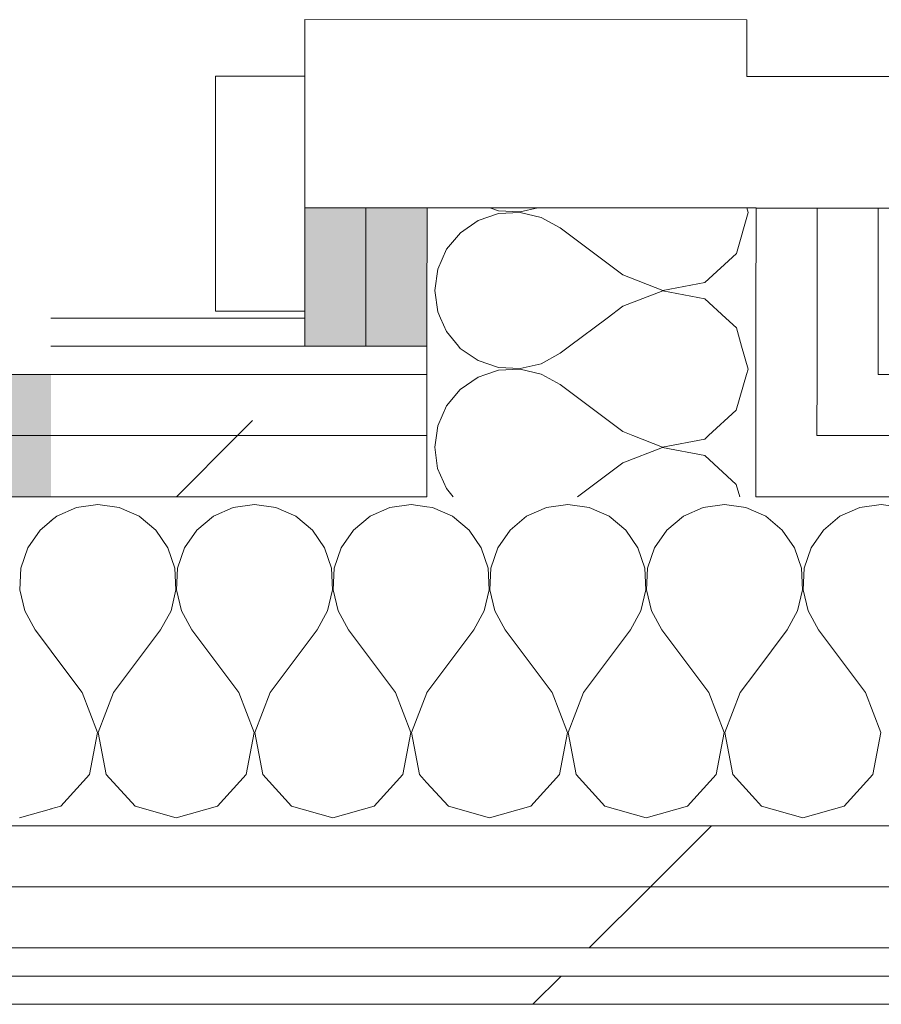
# Model space of a CAD drawing. Header units: millimetres. Extents: x -30280 to 19093, y -17460 to 4378.
# Tile 169 of 256: x -1750 to -1567, y -17084 to -16874. Entities that reach past the tile are written whole.
import ezdxf

# ---------------------------------------------------------------- set-up
doc = ezdxf.new("R2010")
doc.units = ezdxf.units.MM
doc.header["$MEASUREMENT"] = 0
doc.linetypes.add('Wipeout_Contour', pattern=[1000, 0, -1000])
doc.layers.add('Nuevo_08_E_Envans secs', color=7, linetype='Continuous')
doc.layers.add('Nuevo_Puertas Archicad', color=7, linetype='Continuous')
doc.layers.add('Nuevo_08_E_Envans secs_Pluma_Nº__1', color=7, linetype='Continuous', lineweight=5)
doc.layers.add('Nuevo_Puertas Archicad_Pluma_Nº__1', color=7, linetype='Continuous', lineweight=5)
for name, color, linetype, lineweight, true_color in [('Nuevo_08_E_Envans secs_Pluma_Nº__102', 7, 'Continuous', 5, 0xcccccc), ('Nuevo_08_E_Envans secs_Pluma_Nº__171', 171, 'Continuous', 13, 0xaaaaff), ('Nuevo_08_E_Envans secs_Pluma_Nº__177', 7, 'Continuous', 15, 0xf7e046), ('Nuevo_08_E_Envans secs_Pluma_Nº__79', 7, 'Continuous', 5, 0xaaffd5)]:
    doc.layers.add(name, color=color, linetype=linetype, lineweight=lineweight, true_color=true_color)
pattern_1 = [(45, (0, 0), (-183.8478, 183.8478), [195, -65]), (45, (7e-14, 183.85), (-183.8478, 183.8478), [195, -65])]

# ---------------------------------------------------------------- blocks, each defined once
blk = doc.blocks.new('*X88')
at = {"layer": 'Nuevo_08_E_Envans secs_Pluma_Nº__102', "color": 254, "linetype": 'Continuous', "lineweight": 5, "true_color": 0xcccccc}
for p, q in [((-1661.31, -16962.98), (-1661.66, -16965.44)), ((-1619.48, -16962.98), (-1613.16, -16965.41)), ((-1613.16, -16965.41), (-1604.2, -16963.73)), ((-1604.2, -16963.73), (-1603.38, -16962.98)), ((-1661.66, -16965.44), (-1661.03, -16970)), ((-1613.16, -16965.55), (-1621.66, -16968.81)), ((-1604.21, -16967.25), (-1613.16, -16965.55)), ((-1597.49, -16973.4), (-1604.21, -16967.25)), ((-1661.03, -16970), (-1659.18, -16974.21)), ((-1621.66, -16968.81), (-1631.24, -16975.98)), ((-1659.18, -16974.21), (-1657.71, -16975.98)), ((-1596.76, -16975.98), (-1597.49, -16973.4))]:
    blk.add_line(p, q, dxfattribs=at)
blk = doc.blocks.new('*X89')
at = {"layer": 'Nuevo_08_E_Envans secs_Pluma_Nº__102', "color": 254, "linetype": 'Continuous', "lineweight": 5, "true_color": 0xcccccc}
for p, q in [((-1652.44, -16950.54), (-1656.23, -16953.14)), ((-1650.75, -16949.98), (-1652.44, -16950.54)), ((-1634.98, -16952.13), (-1638.87, -16949.98)), ((-1597.48, -16957.59), (-1595.31, -16949.98)), ((-1656.23, -16953.14), (-1659.16, -16956.68)), ((-1621.66, -16962.14), (-1634.98, -16952.13)), ((-1659.16, -16956.68), (-1661.02, -16960.89)), ((-1603.38, -16962.98), (-1597.48, -16957.59)), ((-1661.02, -16960.89), (-1661.31, -16962.98)), ((-1621.66, -16962.14), (-1619.48, -16962.98))]:
    blk.add_line(p, q, dxfattribs=at)
blk = doc.blocks.new('*X90')
at = {"layer": 'Nuevo_08_E_Envans secs_Pluma_Nº__102', "color": 254, "linetype": 'Continuous', "lineweight": 5, "true_color": 0xcccccc}
for p, q in [((-1656.59, -16943.98), (-1656.22, -16944.42)), ((-1656.22, -16944.42), (-1652.43, -16947.02)), ((-1632.99, -16943.98), (-1634.98, -16945.46)), ((-1594.98, -16948.83), (-1596.35, -16943.98)), ((-1652.43, -16947.02), (-1648.08, -16948.5)), ((-1639, -16947.69), (-1634.98, -16945.46)), ((-1648.08, -16949.08), (-1650.75, -16949.98)), ((-1648.08, -16948.5), (-1643.48, -16948.72)), ((-1643.48, -16948.86), (-1648.08, -16949.08)), ((-1643.48, -16948.72), (-1639, -16947.69)), ((-1639.01, -16949.9), (-1643.48, -16948.86)), ((-1595.31, -16949.98), (-1594.98, -16948.83)), ((-1638.87, -16949.98), (-1639.01, -16949.9))]:
    blk.add_line(p, q, dxfattribs=at)
blk = doc.blocks.new('*X91')
at = {"layer": 'Nuevo_08_E_Envans secs_Pluma_Nº__102', "color": 254, "linetype": 'Continuous', "lineweight": 5, "true_color": 0xcccccc}
for p, q in [((-1660.43, -16937.98), (-1659.15, -16940.87)), ((-1624.98, -16937.98), (-1632.99, -16943.98)), ((-1597.46, -16940.06), (-1599.74, -16937.98)), ((-1659.15, -16940.87), (-1656.59, -16943.98)), ((-1596.35, -16943.98), (-1597.46, -16940.06))]:
    blk.add_line(p, q, dxfattribs=at)
blk = doc.blocks.new('*X92')
at = {"layer": 'Nuevo_08_E_Envans secs_Pluma_Nº__102', "color": 254, "linetype": 'Continuous', "lineweight": 5, "true_color": 0xcccccc}
for p, q in [((-1648.05, -16915.74), (-1652.41, -16917.21)), ((-1649.95, -16914.52), (-1648.05, -16915.16)), ((-1648.05, -16915.16), (-1643.46, -16915.39)), ((-1643.46, -16915.52), (-1648.05, -16915.74)), ((-1643.46, -16915.39), (-1639.74, -16914.53)), ((-1638.98, -16916.57), (-1643.46, -16915.52)), ((-1597.45, -16924.25), (-1594.96, -16915.49)), ((-1594.96, -16915.49), (-1595.22, -16914.56)), ((-1652.41, -16917.21), (-1656.2, -16919.81)), ((-1634.96, -16918.8), (-1638.98, -16916.57)), ((-1656.2, -16919.81), (-1659.14, -16923.35)), ((-1621.63, -16928.81), (-1634.96, -16918.8)), ((-1659.14, -16923.35), (-1661, -16927.56)), ((-1604.18, -16930.39), (-1597.45, -16924.25)), ((-1661, -16927.56), (-1661.63, -16932.11)), ((-1621.63, -16928.81), (-1613.13, -16932.08)), ((-1613.13, -16932.08), (-1604.18, -16930.39)), ((-1661.63, -16932.11), (-1661, -16936.66)), ((-1613.13, -16932.21), (-1621.64, -16935.47)), ((-1604.18, -16933.91), (-1613.13, -16932.21)), ((-1599.74, -16937.98), (-1604.18, -16933.91)), ((-1661, -16936.66), (-1660.43, -16937.98)), ((-1621.64, -16935.47), (-1624.98, -16937.98))]:
    blk.add_line(p, q, dxfattribs=at)
blk = doc.blocks.new('Puerta 27_6')
at = {"layer": 'Nuevo_Puertas Archicad_Pluma_Nº__1', "color": 7, "linetype": 'Continuous', "lineweight": 5}
for p, q in [((422, 0), (422, -40)), ((450, -134), (450, 0)), ((450, -6), (450, -12)), ((450, -6), (450, -12)), ((450, -12), (450, -25)), ((450, -12), (450, -25)), ((450, -25), (450, -38)), ((450, -25), (450, -38)), ((450, -38), (450, -108)), ((450, -38), (450, -108)), ((422, -40), (410, -40)), ((410, -40), (410, -134)), ((450, -108), (450, -121)), ((450, -108), (450, -121)), ((450, -121), (450, -134)), ((450, -121), (450, -134)), ((410, -134), (450, -134)), ((422, -134), (472, -134)), ((422, -153), (422, -134)), ((450, -134), (472, -134)), ((450, -134), (472, -134)), ((472, -134), (472, -153)), ((472, -153), (422, -153))]:
    blk.add_line(p, q, dxfattribs=at)
blk = doc.blocks.new('Muro_61_1', base_point=(-1689.41, -17083.98))
at = {"layer": 'Nuevo_08_E_Envans secs_Pluma_Nº__79', "linetype": 'Continuous', "lineweight": 5, "true_color": 0xaaffd5}
for points in [[(-1689.31, -16937.98), (-1676.31, -16937.98), (-1676.29, -16914.5), (-1689.29, -16914.49)], [(-1676.31, -16937.98), (-1663.31, -16937.98), (-1663.29, -16914.51), (-1676.29, -16914.5)], [(-1676.31, -16937.98), (-1689.31, -16937.98), (-1689.31, -16943.98), (-1676.31, -16943.98)], [(-1663.31, -16937.98), (-1676.31, -16937.98), (-1676.31, -16943.98), (-1663.31, -16943.98)]]:
    blk.add_hatch(color=121, dxfattribs=at).paths.add_polyline_path(points)
at = {"layer": 'Nuevo_08_E_Envans secs_Pluma_Nº__1', "color": 7, "linetype": 'Continuous', "lineweight": 5}
for p, q in [((-1689.29, -16914.49), (-1689.3, -16936.49)), ((-1676.29, -16914.5), (-1689.29, -16914.49)), ((-1676.31, -16937.98), (-1676.29, -16914.5)), ((-1663.29, -16914.51), (-1676.29, -16914.5)), ((-1663.31, -16937.98), (-1663.29, -16914.51)), ((-1689.31, -16937.98), (-1689.31, -16943.98)), ((-1676.31, -16937.98), (-1676.31, -16943.98)), ((-1663.31, -16937.98), (-1663.31, -16943.98)), ((-1689.31, -16943.98), (-1676.31, -16943.98)), ((-1676.31, -16943.98), (-1663.31, -16943.98)), ((-1663.31, -16943.98), (-1663.31, -16949.98)), ((-1663.31, -16949.98), (-1663.32, -16962.98)), ((-1663.32, -16962.98), (-1663.33, -16975.98))]:
    blk.add_line(p, q, dxfattribs=at)
at = {"layer": 'Nuevo_08_E_Envans secs_Pluma_Nº__1', "color": 7, "linetype": 'Continuous', "lineweight": 5, "flags": 128}
blk.add_lwpolyline([(-1689.29, -16914.49), (-1689.31, -16937.98)], dxfattribs=at)
at = {"layer": 'Nuevo_08_E_Envans secs', "color": 7, "lineweight": 20}
for name in ['*X92', '*X91', '*X90', '*X89', '*X88']:
    blk.add_blockref(name, (0, 0), dxfattribs=at)
at = {"color": 254, "linetype": 'Wipeout_Contour', "lineweight": 0, "ltscale": 68122.256009}
blk.add_wipeout([(-1580.31, -16949.98), (-1593.31, -16949.98), (-1593.32, -16962.98), (-1580.32, -16962.98)], dxfattribs=at).dxf.layer = 'Nuevo_08_E_Envans secs'
at = {"layer": 'Nuevo_08_E_Envans secs_Pluma_Nº__177', "linetype": 'Continuous', "lineweight": 15, "true_color": 0xf7e046}
h = blk.add_hatch(dxfattribs=at)
h.set_pattern_fill('Panellat_HPL_0001', color=53, style=0, pattern_type=2)
h.set_pattern_definition(pattern_1)
h.paths.add_polyline_path([(-1580.31, -16949.98), (-1593.31, -16949.98), (-1593.32, -16962.98), (-1580.32, -16962.98)])
at = {"layer": 'Nuevo_08_E_Envans secs_Pluma_Nº__1', "color": 7, "linetype": 'Continuous', "lineweight": 5}
blk.add_line((-1593.33, -16975.98), (-1593.32, -16962.98), dxfattribs=at)
at = {"color": 254, "linetype": 'Wipeout_Contour', "lineweight": 0, "ltscale": 68084.418799}
blk.add_wipeout([(-1580.31, -16943.98), (-1593.31, -16943.98), (-1593.31, -16949.98), (-1580.31, -16949.98)], dxfattribs=at).dxf.layer = 'Nuevo_08_E_Envans secs'
at = {"layer": 'Nuevo_08_E_Envans secs_Pluma_Nº__177', "linetype": 'Continuous', "lineweight": 15, "true_color": 0xf7e046}
h = blk.add_hatch(dxfattribs=at)
h.set_pattern_fill('Panellat_HPL_0001', color=53, style=0, pattern_type=2)
h.set_pattern_definition(pattern_1)
h.paths.add_polyline_path([(-1580.31, -16943.98), (-1593.31, -16943.98), (-1593.31, -16949.98), (-1580.31, -16949.98)])
at = {"layer": 'Nuevo_08_E_Envans secs_Pluma_Nº__1', "color": 7, "linetype": 'Continuous', "lineweight": 5}
blk.add_line((-1593.32, -16962.98), (-1593.31, -16949.98), dxfattribs=at)
at = {"color": 254, "linetype": 'Wipeout_Contour', "lineweight": 0, "ltscale": 68079.590724}
blk.add_wipeout([(-1567.31, -16943.98), (-1580.31, -16943.98), (-1580.31, -16949.98), (-1567.31, -16949.98)], dxfattribs=at).dxf.layer = 'Nuevo_08_E_Envans secs'
at = {"layer": 'Nuevo_08_E_Envans secs_Pluma_Nº__177', "linetype": 'Continuous', "lineweight": 15, "true_color": 0xf7e046}
h = blk.add_hatch(dxfattribs=at)
h.set_pattern_fill('Panellat_HPL_0001', color=53, style=0, pattern_type=2)
h.set_pattern_definition(pattern_1)
h.paths.add_polyline_path([(-1567.31, -16943.98), (-1580.31, -16943.98), (-1580.31, -16949.98), (-1567.31, -16949.98)])
at = {"layer": 'Nuevo_08_E_Envans secs_Pluma_Nº__1', "color": 7, "linetype": 'Continuous', "lineweight": 5}
blk.add_line((-1580.32, -16962.98), (-1580.31, -16949.98), dxfattribs=at)
at = {"color": 254, "linetype": 'Wipeout_Contour', "lineweight": 0, "ltscale": 68060.521704}
blk.add_wipeout([(-1580.31, -16937.98), (-1593.31, -16937.98), (-1593.31, -16943.98), (-1580.31, -16943.98)], dxfattribs=at).dxf.layer = 'Nuevo_08_E_Envans secs'
at = {"layer": 'Nuevo_08_E_Envans secs_Pluma_Nº__177', "linetype": 'Continuous', "lineweight": 15, "true_color": 0xf7e046}
h = blk.add_hatch(dxfattribs=at)
h.set_pattern_fill('Panellat_HPL_0001', color=53, style=0, pattern_type=2)
h.set_pattern_definition(pattern_1)
h.paths.add_polyline_path([(-1580.31, -16937.98), (-1593.31, -16937.98), (-1593.31, -16943.98), (-1580.31, -16943.98)])
at = {"layer": 'Nuevo_08_E_Envans secs_Pluma_Nº__1', "color": 7, "linetype": 'Continuous', "lineweight": 5}
blk.add_line((-1593.31, -16949.98), (-1593.31, -16943.98), dxfattribs=at)
at = {"color": 254, "linetype": 'Wipeout_Contour', "lineweight": 0, "ltscale": 68055.691948}
blk.add_wipeout([(-1567.31, -16937.98), (-1580.31, -16937.98), (-1580.31, -16943.98), (-1567.31, -16943.98)], dxfattribs=at).dxf.layer = 'Nuevo_08_E_Envans secs'
at = {"layer": 'Nuevo_08_E_Envans secs_Pluma_Nº__177', "linetype": 'Continuous', "lineweight": 15, "true_color": 0xf7e046}
h = blk.add_hatch(dxfattribs=at)
h.set_pattern_fill('Panellat_HPL_0001', color=53, style=0, pattern_type=2)
h.set_pattern_definition(pattern_1)
h.paths.add_polyline_path([(-1567.31, -16937.98), (-1580.31, -16937.98), (-1580.31, -16943.98), (-1567.31, -16943.98)])
at = {"layer": 'Nuevo_08_E_Envans secs_Pluma_Nº__1', "color": 7, "linetype": 'Continuous', "lineweight": 5}
for p, q in [((-1580.31, -16949.98), (-1580.31, -16943.98)), ((-1567.31, -16949.98), (-1567.31, -16943.98))]:
    blk.add_line(p, q, dxfattribs=at)
at = {"color": 254, "linetype": 'Wipeout_Contour', "lineweight": 0, "ltscale": 67997.144378}
blk.add_wipeout([(-1580.31, -16937.98), (-1567.31, -16937.98), (-1567.29, -16914.58), (-1580.29, -16914.57)], dxfattribs=at).dxf.layer = 'Nuevo_08_E_Envans secs'
at = {"layer": 'Nuevo_08_E_Envans secs_Pluma_Nº__177', "linetype": 'Continuous', "lineweight": 15, "true_color": 0xf7e046}
h = blk.add_hatch(dxfattribs=at)
h.set_pattern_fill('Panellat_HPL_0001', color=53, style=0, pattern_type=2)
h.set_pattern_definition(pattern_1)
h.paths.add_polyline_path([(-1580.31, -16937.98), (-1567.31, -16937.98), (-1567.29, -16914.58), (-1580.29, -16914.57)])
at = {"layer": 'Nuevo_08_E_Envans secs_Pluma_Nº__1', "color": 7, "linetype": 'Continuous', "lineweight": 5}
for p, q in [((-1567.31, -16937.98), (-1567.29, -16914.58)), ((-1561.29, -16914.59), (-1567.29, -16914.58)), ((-1567.31, -16943.98), (-1567.31, -16937.98))]:
    blk.add_line(p, q, dxfattribs=at)
at = {"color": 254, "linetype": 'Wipeout_Contour', "lineweight": 0, "ltscale": 68001.959186}
blk.add_wipeout([(-1593.29, -16914.56), (-1593.31, -16937.98), (-1580.31, -16937.98), (-1580.29, -16914.57)], dxfattribs=at).dxf.layer = 'Nuevo_08_E_Envans secs'
at = {"layer": 'Nuevo_08_E_Envans secs_Pluma_Nº__177', "linetype": 'Continuous', "lineweight": 15, "true_color": 0xf7e046}
h = blk.add_hatch(dxfattribs=at)
h.set_pattern_fill('Panellat_HPL_0001', color=53, style=0, pattern_type=2)
h.set_pattern_definition(pattern_1)
h.paths.add_polyline_path([(-1593.29, -16914.56), (-1593.31, -16937.98), (-1580.31, -16937.98), (-1580.29, -16914.57)])
at = {"layer": 'Nuevo_08_E_Envans secs_Pluma_Nº__1', "color": 7, "linetype": 'Continuous', "lineweight": 5}
for p, q in [((-1593.29, -16914.56), (-1663.29, -16914.51)), ((-1593.31, -16937.98), (-1593.29, -16914.56)), ((-1580.29, -16914.57), (-1593.29, -16914.56)), ((-1580.31, -16937.98), (-1580.29, -16914.57)), ((-1567.29, -16914.58), (-1580.29, -16914.57)), ((-1593.31, -16943.98), (-1593.31, -16937.98)), ((-1580.31, -16943.98), (-1580.31, -16937.98))]:
    blk.add_line(p, q, dxfattribs=at)
at = {"layer": 'Nuevo_Puertas Archicad', "color": 253, "linetype": 'Continuous', "lineweight": 5, "true_color": 0xa4a4a6, "zscale": 1000, "rotation": 269.9576557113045}
blk.add_blockref('Puerta 27_6', (-1554.96, -16464.59), dxfattribs=at)
blk = doc.blocks.new('*X452')
at = {"layer": 'Nuevo_08_E_Envans secs_Pluma_Nº__102', "color": 254, "linetype": 'Continuous', "lineweight": 5, "true_color": 0xcccccc}
for p, q in [((-1743.22, -16981.06), (-1745.64, -16983.07)), ((-1745.64, -16983.07), (-1748.24, -16986.86)), ((-1748.24, -16986.86), (-1749.71, -16991.21)), ((-1749.71, -16991.21), (-1749.93, -16995.81)), ((-1749.93, -16995.81), (-1748.89, -17000.28)), ((-1748.89, -17000.28), (-1746.67, -17004.31)), ((-1743.22, -17008.91), (-1746.67, -17004.31)), ((-1750, -17044.31), (-1743.22, -17042.38))]:
    blk.add_line(p, q, dxfattribs=at)
blk = doc.blocks.new('Muro_123_1', base_point=(-3842.41, -17083.98))
at = {"layer": 'Nuevo_08_E_Envans secs_Pluma_Nº__79', "linetype": 'Continuous', "lineweight": 5, "true_color": 0xaaffd5}
for points in [[(-3816.42, -16962.98), (-1743.22, -16962.98), (-1743.22, -16949.98), (-3816.41, -16949.98)], [(-3829.43, -16975.98), (-1743.22, -16975.98), (-1743.22, -16962.98), (-3829.42, -16962.98)]]:
    blk.add_hatch(color=121, dxfattribs=at).paths.add_polyline_path(points)
at = {"layer": 'Nuevo_08_E_Envans secs_Pluma_Nº__1', "color": 7, "linetype": 'Continuous', "lineweight": 5}
for p, q in [((-3816.42, -16962.98), (-1743.22, -16962.98)), ((-3829.43, -16975.98), (-1743.22, -16975.98))]:
    blk.add_line(p, q, dxfattribs=at)
at = {"layer": 'Nuevo_08_E_Envans secs_Pluma_Nº__1', "color": 7, "linetype": 'Continuous', "lineweight": 5, "flags": 128}
blk.add_lwpolyline([(-1743.22, -16949.98), (-3816.41, -16949.98)], dxfattribs=at)
at = {"layer": 'Nuevo_08_E_Envans secs', "color": 7, "lineweight": 20}
blk.add_blockref('*X452', (0, 0), dxfattribs=at)
at = {"color": 254, "linetype": 'Wipeout_Contour', "lineweight": 0, "ltscale": 69293.939169}
blk.add_wipeout([(-3842.41, -17071.98), (-1743.22, -17071.98), (-1743.22, -17058.98), (-3842.41, -17058.98)], dxfattribs=at).dxf.layer = 'Nuevo_08_E_Envans secs'
at = {"color": 254, "linetype": 'Wipeout_Contour', "lineweight": 0, "ltscale": 69355.022368}
blk.add_wipeout([(-3842.41, -17083.98), (-1743.22, -17083.98), (-1743.22, -17077.98), (-3842.41, -17077.98)], dxfattribs=at).dxf.layer = 'Nuevo_08_E_Envans secs'
at = {"layer": 'Nuevo_08_E_Envans secs_Pluma_Nº__171', "linetype": 'Continuous', "lineweight": 13, "true_color": 0xaaaaff}
h = blk.add_hatch(dxfattribs=at)
h.set_pattern_fill('Panellat_HPL_0001', color=161, style=0, pattern_type=2)
h.set_pattern_definition(pattern_1)
h.paths.add_polyline_path([(-3842.41, -17083.98), (-1743.22, -17083.98), (-1743.22, -17077.98), (-3842.41, -17077.98)])
at = {"layer": 'Nuevo_08_E_Envans secs_Pluma_Nº__177', "linetype": 'Continuous', "lineweight": 15, "true_color": 0xf7e046}
h = blk.add_hatch(dxfattribs=at)
h.set_pattern_fill('Panellat_HPL_0001', color=53, style=0, pattern_type=2)
h.set_pattern_definition(pattern_1)
h.paths.add_polyline_path([(-3842.41, -17071.98), (-1743.22, -17071.98), (-1743.22, -17058.98), (-3842.41, -17058.98)])
at = {"layer": 'Nuevo_08_E_Envans secs_Pluma_Nº__1', "color": 7, "linetype": 'Continuous', "lineweight": 5}
for p, q in [((-3842.41, -17071.98), (-1743.22, -17071.98)), ((-3842.41, -17077.98), (-1743.22, -17077.98))]:
    blk.add_line(p, q, dxfattribs=at)
at = {"layer": 'Nuevo_08_E_Envans secs_Pluma_Nº__1', "color": 7, "linetype": 'Continuous', "lineweight": 5, "flags": 128}
blk.add_lwpolyline([(-3842.41, -17083.98), (-1743.22, -17083.98)], dxfattribs=at)
at = {"color": 254, "linetype": 'Wipeout_Contour', "lineweight": 0, "ltscale": 69242.709302}
blk.add_wipeout([(-3842.41, -17058.98), (-1743.22, -17058.98), (-1743.22, -17045.98), (-3842.41, -17045.98)], dxfattribs=at).dxf.layer = 'Nuevo_08_E_Envans secs'
at = {"layer": 'Nuevo_08_E_Envans secs_Pluma_Nº__177', "linetype": 'Continuous', "lineweight": 15, "true_color": 0xf7e046}
h = blk.add_hatch(dxfattribs=at)
h.set_pattern_fill('Panellat_HPL_0001', color=53, style=0, pattern_type=2)
h.set_pattern_definition(pattern_1)
h.paths.add_polyline_path([(-3842.41, -17058.98), (-1743.22, -17058.98), (-1743.22, -17045.98), (-3842.41, -17045.98)])
at = {"layer": 'Nuevo_08_E_Envans secs_Pluma_Nº__1', "color": 7, "linetype": 'Continuous', "lineweight": 5}
for p, q in [((-3842.41, -17045.98), (-1743.22, -17045.98)), ((-3842.41, -17058.98), (-1743.22, -17058.98))]:
    blk.add_line(p, q, dxfattribs=at)
blk = doc.blocks.new('*X454')
at = {"layer": 'Nuevo_08_E_Envans secs_Pluma_Nº__102', "color": 254, "linetype": 'Continuous', "lineweight": 5, "true_color": 0xcccccc}
for p, q in [((-1737.89, -16978.28), (-1742.1, -16980.13)), ((-1733.33, -16977.64), (-1737.89, -16978.28)), ((-1728.78, -16978.28), (-1733.33, -16977.64)), ((-1724.57, -16980.13), (-1728.78, -16978.28)), ((-1704.55, -16978.28), (-1708.76, -16980.13)), ((-1700, -16977.64), (-1704.55, -16978.28)), ((-1695.45, -16978.28), (-1700, -16977.64)), ((-1691.24, -16980.13), (-1695.45, -16978.28)), ((-1671.22, -16978.28), (-1675.43, -16980.13)), ((-1666.67, -16977.64), (-1671.22, -16978.28)), ((-1663.34, -16978.11), (-1666.67, -16977.64)), ((-1742.1, -16980.13), (-1743.33, -16981.15)), ((-1721.03, -16983.07), (-1724.57, -16980.13)), ((-1708.76, -16980.13), (-1712.3, -16983.07)), ((-1687.7, -16983.07), (-1691.24, -16980.13)), ((-1675.43, -16980.13), (-1678.97, -16983.07)), ((-1718.43, -16986.86), (-1721.03, -16983.07)), ((-1712.3, -16983.07), (-1714.91, -16986.86)), ((-1685.09, -16986.86), (-1687.7, -16983.07)), ((-1678.97, -16983.07), (-1681.57, -16986.86)), ((-1716.96, -16991.21), (-1718.43, -16986.86)), ((-1714.91, -16986.86), (-1716.38, -16991.21)), ((-1683.62, -16991.21), (-1685.09, -16986.86)), ((-1681.57, -16986.86), (-1683.04, -16991.21)), ((-1716.73, -16995.81), (-1716.96, -16991.21)), ((-1716.38, -16991.21), (-1716.6, -16995.81)), ((-1683.4, -16995.81), (-1683.62, -16991.21)), ((-1683.04, -16991.21), (-1683.27, -16995.81)), ((-1717.77, -17000.28), (-1716.73, -16995.81)), ((-1716.6, -16995.81), (-1715.56, -17000.28)), ((-1684.44, -17000.28), (-1683.4, -16995.81)), ((-1683.27, -16995.81), (-1682.23, -17000.28)), ((-1720, -17004.31), (-1717.77, -17000.28)), ((-1715.56, -17000.28), (-1713.33, -17004.31)), ((-1686.67, -17004.31), (-1684.44, -17000.28)), ((-1682.23, -17000.28), (-1680, -17004.31)), ((-1730, -17017.64), (-1720, -17004.31)), ((-1703.33, -17017.64), (-1713.33, -17004.31)), ((-1696.67, -17017.64), (-1686.67, -17004.31)), ((-1670, -17017.64), (-1680, -17004.31)), ((-1736.67, -17017.64), (-1743.33, -17008.76)), ((-1733.4, -17026.15), (-1736.67, -17017.64)), ((-1730, -17017.64), (-1733.27, -17026.15)), ((-1700.07, -17026.15), (-1703.33, -17017.64)), ((-1696.67, -17017.64), (-1699.93, -17026.15)), ((-1666.73, -17026.15), (-1670, -17017.64)), ((-1663.36, -17017.72), (-1666.6, -17026.15)), ((-1735.09, -17035.1), (-1733.4, -17026.15)), ((-1733.27, -17026.15), (-1731.57, -17035.1)), ((-1701.76, -17035.1), (-1700.07, -17026.15)), ((-1699.93, -17026.15), (-1698.24, -17035.1)), ((-1668.43, -17035.1), (-1666.73, -17026.15)), ((-1666.6, -17026.15), (-1664.91, -17035.1)), ((-1741.24, -17041.82), (-1735.09, -17035.1)), ((-1731.57, -17035.1), (-1725.43, -17041.82)), ((-1707.9, -17041.82), (-1701.76, -17035.1)), ((-1698.24, -17035.1), (-1692.1, -17041.82)), ((-1674.57, -17041.82), (-1668.43, -17035.1)), ((-1664.91, -17035.1), (-1663.38, -17036.77)), ((-1743.33, -17042.41), (-1741.24, -17041.82)), ((-1725.43, -17041.82), (-1716.67, -17044.31)), ((-1716.67, -17044.31), (-1707.9, -17041.82)), ((-1692.1, -17041.82), (-1683.33, -17044.31)), ((-1683.33, -17044.31), (-1674.57, -17041.82))]:
    blk.add_line(p, q, dxfattribs=at)
blk = doc.blocks.new('*X455')
at = {"layer": 'Nuevo_08_E_Envans secs_Pluma_Nº__102', "color": 254, "linetype": 'Continuous', "lineweight": 5, "true_color": 0xcccccc}
for p, q in [((-1662.11, -16978.28), (-1663.34, -16978.11)), ((-1657.9, -16980.13), (-1662.11, -16978.28)), ((-1637.89, -16978.28), (-1642.1, -16980.13)), ((-1633.33, -16977.64), (-1637.89, -16978.28)), ((-1628.78, -16978.28), (-1633.33, -16977.64)), ((-1624.57, -16980.13), (-1628.78, -16978.28)), ((-1604.55, -16978.28), (-1608.76, -16980.13)), ((-1600, -16977.64), (-1604.55, -16978.28)), ((-1595.45, -16978.28), (-1600, -16977.64)), ((-1593.34, -16979.21), (-1595.45, -16978.28)), ((-1654.36, -16983.07), (-1657.9, -16980.13)), ((-1642.1, -16980.13), (-1645.64, -16983.07)), ((-1621.03, -16983.07), (-1624.57, -16980.13)), ((-1608.76, -16980.13), (-1612.3, -16983.07)), ((-1651.76, -16986.86), (-1654.36, -16983.07)), ((-1645.64, -16983.07), (-1648.24, -16986.86)), ((-1618.43, -16986.86), (-1621.03, -16983.07)), ((-1612.3, -16983.07), (-1614.91, -16986.86)), ((-1650.29, -16991.21), (-1651.76, -16986.86)), ((-1648.24, -16986.86), (-1649.71, -16991.21)), ((-1616.96, -16991.21), (-1618.43, -16986.86)), ((-1614.91, -16986.86), (-1616.38, -16991.21)), ((-1650.07, -16995.81), (-1650.29, -16991.21)), ((-1649.71, -16991.21), (-1649.93, -16995.81)), ((-1616.73, -16995.81), (-1616.96, -16991.21)), ((-1616.38, -16991.21), (-1616.6, -16995.81)), ((-1651.11, -17000.28), (-1650.07, -16995.81)), ((-1649.93, -16995.81), (-1648.89, -17000.28)), ((-1617.77, -17000.28), (-1616.73, -16995.81)), ((-1616.6, -16995.81), (-1615.56, -17000.28)), ((-1653.33, -17004.31), (-1651.11, -17000.28)), ((-1648.89, -17000.28), (-1646.67, -17004.31)), ((-1620, -17004.31), (-1617.77, -17000.28)), ((-1615.56, -17000.28), (-1613.33, -17004.31)), ((-1663.33, -17017.64), (-1653.33, -17004.31)), ((-1636.67, -17017.64), (-1646.67, -17004.31)), ((-1630, -17017.64), (-1620, -17004.31)), ((-1603.33, -17017.64), (-1613.33, -17004.31)), ((-1596.67, -17017.64), (-1593.36, -17013.24)), ((-1663.33, -17017.64), (-1663.36, -17017.72)), ((-1633.4, -17026.15), (-1636.67, -17017.64)), ((-1630, -17017.64), (-1633.27, -17026.15)), ((-1600.07, -17026.15), (-1603.33, -17017.64)), ((-1596.67, -17017.64), (-1599.93, -17026.15)), ((-1635.09, -17035.1), (-1633.4, -17026.15)), ((-1633.27, -17026.15), (-1631.57, -17035.1)), ((-1601.76, -17035.1), (-1600.07, -17026.15)), ((-1599.93, -17026.15), (-1598.24, -17035.1)), ((-1641.24, -17041.82), (-1635.09, -17035.1)), ((-1631.57, -17035.1), (-1625.43, -17041.82)), ((-1607.9, -17041.82), (-1601.76, -17035.1)), ((-1598.24, -17035.1), (-1593.38, -17040.41)), ((-1663.38, -17036.77), (-1658.76, -17041.82)), ((-1658.76, -17041.82), (-1650, -17044.31)), ((-1650, -17044.31), (-1641.24, -17041.82)), ((-1625.43, -17041.82), (-1616.67, -17044.31)), ((-1616.67, -17044.31), (-1607.9, -17041.82))]:
    blk.add_line(p, q, dxfattribs=at)
blk = doc.blocks.new('*X456')
at = {"layer": 'Nuevo_08_E_Envans secs_Pluma_Nº__102', "color": 254, "linetype": 'Continuous', "lineweight": 5, "true_color": 0xcccccc}
for p, q in [((-1571.22, -16978.28), (-1575.43, -16980.13)), ((-1566.67, -16977.64), (-1571.22, -16978.28)), ((-1562.11, -16978.28), (-1566.67, -16977.64)), ((-1591.24, -16980.13), (-1593.34, -16979.21)), ((-1587.7, -16983.07), (-1591.24, -16980.13)), ((-1575.43, -16980.13), (-1578.97, -16983.07)), ((-1585.09, -16986.86), (-1587.7, -16983.07)), ((-1578.97, -16983.07), (-1581.57, -16986.86)), ((-1583.62, -16991.21), (-1585.09, -16986.86)), ((-1581.57, -16986.86), (-1583.04, -16991.21)), ((-1583.4, -16995.81), (-1583.62, -16991.21)), ((-1583.04, -16991.21), (-1583.27, -16995.81)), ((-1584.44, -17000.28), (-1583.4, -16995.81)), ((-1583.27, -16995.81), (-1582.23, -17000.28)), ((-1586.67, -17004.31), (-1584.44, -17000.28)), ((-1582.23, -17000.28), (-1580, -17004.31)), ((-1593.36, -17013.24), (-1586.67, -17004.31)), ((-1570, -17017.64), (-1580, -17004.31)), ((-1566.73, -17026.15), (-1570, -17017.64)), ((-1568.43, -17035.1), (-1566.73, -17026.15)), ((-1574.57, -17041.82), (-1568.43, -17035.1)), ((-1593.38, -17040.41), (-1592.1, -17041.82)), ((-1592.1, -17041.82), (-1583.33, -17044.31)), ((-1583.33, -17044.31), (-1574.57, -17041.82))]:
    blk.add_line(p, q, dxfattribs=at)
blk = doc.blocks.new('Muro_124_1', base_point=(-1743.33, -17083.98))
at = {"layer": 'Nuevo_08_E_Envans secs_Pluma_Nº__1', "color": 7, "linetype": 'Continuous', "lineweight": 5}
blk.add_line((-1676.31, -16943.98), (-1663.31, -16943.98), dxfattribs=at)
at = {"layer": 'Nuevo_08_E_Envans secs', "color": 7, "lineweight": 20}
for name in ['*X454', '*X455', '*X456']:
    blk.add_blockref(name, (0, 0), dxfattribs=at)
at = {"color": 254, "linetype": 'Wipeout_Contour', "lineweight": 0, "ltscale": 68110.865793}
blk.add_wipeout([(-1689.31, -16937.98), (-1743.33, -16937.98), (-1743.33, -16943.98), (-1689.31, -16943.98)], dxfattribs=at).dxf.layer = 'Nuevo_08_E_Envans secs'
at = {"color": 254, "linetype": 'Wipeout_Contour', "lineweight": 0, "ltscale": 68219.17812}
blk.add_wipeout([(-1663.32, -16962.98), (-1743.33, -16962.98), (-1743.33, -16975.98), (-1663.33, -16975.98)], dxfattribs=at).dxf.layer = 'Nuevo_08_E_Envans secs'
at = {"color": 254, "linetype": 'Wipeout_Contour', "lineweight": 0, "ltscale": 68174.033543}
blk.add_wipeout([(-1580.32, -16962.98), (-1593.32, -16962.98), (-1593.33, -16975.98), (-1580.33, -16975.98)], dxfattribs=at).dxf.layer = 'Nuevo_08_E_Envans secs'
at = {"color": 254, "linetype": 'Wipeout_Contour', "lineweight": 0, "ltscale": 68450.303392}
blk.add_wipeout([(-1743.33, -17071.98), (428.89, -17071.98), (428.89, -17058.98), (-1743.33, -17058.98)], dxfattribs=at).dxf.layer = 'Nuevo_08_E_Envans secs'
at = {"color": 254, "linetype": 'Wipeout_Contour', "lineweight": 0, "ltscale": 68512.133265}
blk.add_wipeout([(-1743.33, -17083.98), (428.89, -17083.98), (428.89, -17077.98), (-1743.33, -17077.98)], dxfattribs=at).dxf.layer = 'Nuevo_08_E_Envans secs'
at = {"layer": 'Nuevo_08_E_Envans secs_Pluma_Nº__171', "linetype": 'Continuous', "lineweight": 13, "true_color": 0xaaaaff}
h = blk.add_hatch(dxfattribs=at)
h.set_pattern_fill('Panellat_HPL_0001', color=161, style=0, pattern_type=2)
h.set_pattern_definition(pattern_1)
h.paths.add_polyline_path([(-1689.31, -16937.98), (-1743.33, -16937.98), (-1743.33, -16943.98), (-1689.31, -16943.98)])
h = blk.add_hatch(dxfattribs=at)
h.set_pattern_fill('Panellat_HPL_0001', color=161, style=0, pattern_type=2)
h.set_pattern_definition(pattern_1)
h.paths.add_polyline_path([(-1743.33, -17083.98), (428.89, -17083.98), (428.89, -17077.98), (-1743.33, -17077.98)])
at = {"layer": 'Nuevo_08_E_Envans secs_Pluma_Nº__177', "linetype": 'Continuous', "lineweight": 15, "true_color": 0xf7e046}
h = blk.add_hatch(dxfattribs=at)
h.set_pattern_fill('Panellat_HPL_0001', color=53, style=0, pattern_type=2)
h.set_pattern_definition(pattern_1)
h.paths.add_polyline_path([(-1663.32, -16962.98), (-1743.33, -16962.98), (-1743.33, -16975.98), (-1663.33, -16975.98)])
h = blk.add_hatch(dxfattribs=at)
h.set_pattern_fill('Panellat_HPL_0001', color=53, style=0, pattern_type=2)
h.set_pattern_definition(pattern_1)
h.paths.add_polyline_path([(-1580.32, -16962.98), (-1593.32, -16962.98), (-1593.33, -16975.98), (-1580.33, -16975.98)])
h = blk.add_hatch(dxfattribs=at)
h.set_pattern_fill('Panellat_HPL_0001', color=53, style=0, pattern_type=2)
h.set_pattern_definition(pattern_1)
h.paths.add_polyline_path([(-1743.33, -17071.98), (428.89, -17071.98), (428.89, -17058.98), (-1743.33, -17058.98)])
at = {"layer": 'Nuevo_08_E_Envans secs_Pluma_Nº__1', "color": 7, "linetype": 'Continuous', "lineweight": 5}
for p, q in [((-1689.31, -16937.98), (-1689.31, -16943.98)), ((-1743.33, -16943.98), (-1689.31, -16943.98)), ((-1689.31, -16943.98), (-1676.31, -16943.98)), ((-1593.33, -16975.98), (-1593.32, -16962.98)), ((-1743.33, -16975.98), (-1663.33, -16975.98)), ((-1743.33, -17071.98), (428.89, -17071.98)), ((-1743.33, -17077.98), (428.89, -17077.98))]:
    blk.add_line(p, q, dxfattribs=at)
at = {"layer": 'Nuevo_08_E_Envans secs_Pluma_Nº__1', "color": 7, "linetype": 'Continuous', "lineweight": 5, "flags": 128}
for points in [[(-1689.31, -16937.98), (-1743.33, -16937.98)], [(-1743.33, -17083.98), (428.89, -17083.98)]]:
    blk.add_lwpolyline(points, dxfattribs=at)
at = {"color": 254, "linetype": 'Wipeout_Contour', "lineweight": 0, "ltscale": 68167.436575}
blk.add_wipeout([(-1663.31, -16949.98), (-1743.33, -16949.98), (-1743.33, -16962.98), (-1663.32, -16962.98)], dxfattribs=at).dxf.layer = 'Nuevo_08_E_Envans secs'
at = {"color": 254, "linetype": 'Wipeout_Contour', "lineweight": 0, "ltscale": 68033.665155}
blk.add_wipeout([(388.89, -16962.98), (-1580.32, -16962.98), (-1580.33, -16975.98), (388.89, -16975.98)], dxfattribs=at).dxf.layer = 'Nuevo_08_E_Envans secs'
at = {"color": 254, "linetype": 'Wipeout_Contour', "lineweight": 0, "ltscale": 68398.446312}
blk.add_wipeout([(-1743.33, -17058.98), (428.89, -17058.98), (428.89, -17045.98), (-1743.33, -17045.98)], dxfattribs=at).dxf.layer = 'Nuevo_08_E_Envans secs'
at = {"layer": 'Nuevo_08_E_Envans secs_Pluma_Nº__177', "linetype": 'Continuous', "lineweight": 15, "true_color": 0xf7e046}
h = blk.add_hatch(dxfattribs=at)
h.set_pattern_fill('Panellat_HPL_0001', color=53, style=0, pattern_type=2)
h.set_pattern_definition(pattern_1)
h.paths.add_polyline_path([(-1663.31, -16949.98), (-1743.33, -16949.98), (-1743.33, -16962.98), (-1663.32, -16962.98)])
h = blk.add_hatch(dxfattribs=at)
h.set_pattern_fill('Panellat_HPL_0001', color=53, style=0, pattern_type=2)
h.set_pattern_definition(pattern_1)
h.paths.add_polyline_path([(388.89, -16962.98), (-1580.32, -16962.98), (-1580.33, -16975.98), (388.89, -16975.98)])
h = blk.add_hatch(dxfattribs=at)
h.set_pattern_fill('Panellat_HPL_0001', color=53, style=0, pattern_type=2)
h.set_pattern_definition(pattern_1)
h.paths.add_polyline_path([(-1743.33, -17058.98), (428.89, -17058.98), (428.89, -17045.98), (-1743.33, -17045.98)])
at = {"layer": 'Nuevo_08_E_Envans secs_Pluma_Nº__1', "color": 7, "linetype": 'Continuous', "lineweight": 5}
for p, q in [((-1663.31, -16943.98), (-1663.31, -16949.98)), ((-1743.33, -16949.98), (-1663.31, -16949.98)), ((-1663.31, -16949.98), (-1663.32, -16962.98)), ((-1743.33, -16962.98), (-1663.32, -16962.98)), ((-1663.32, -16962.98), (-1663.33, -16975.98)), ((-1593.33, -16975.98), (-1580.33, -16975.98)), ((-1580.33, -16975.98), (388.89, -16975.98)), ((-1743.33, -17045.98), (-1663.39, -17045.98)), ((-1663.39, -17045.98), (-1593.39, -17045.98)), ((-1593.39, -17045.98), (388.89, -17045.98)), ((-1743.33, -17058.98), (428.89, -17058.98))]:
    blk.add_line(p, q, dxfattribs=at)
at = {"color": 254, "linetype": 'Wipeout_Contour', "lineweight": 0, "ltscale": 68117.430594}
blk.add_wipeout([(-1567.31, -16949.98), (-1580.31, -16949.98), (-1580.32, -16962.98), (-1567.32, -16962.98)], dxfattribs=at).dxf.layer = 'Nuevo_08_E_Envans secs'
at = {"layer": 'Nuevo_08_E_Envans secs_Pluma_Nº__177', "linetype": 'Continuous', "lineweight": 15, "true_color": 0xf7e046}
h = blk.add_hatch(dxfattribs=at)
h.set_pattern_fill('Panellat_HPL_0001', color=53, style=0, pattern_type=2)
h.set_pattern_definition(pattern_1)
h.paths.add_polyline_path([(-1567.31, -16949.98), (-1580.31, -16949.98), (-1580.32, -16962.98), (-1567.32, -16962.98)])
at = {"layer": 'Nuevo_08_E_Envans secs_Pluma_Nº__1', "color": 7, "linetype": 'Continuous', "lineweight": 5}
blk.add_line((-1580.32, -16962.98), (-1580.31, -16949.98), dxfattribs=at)
at = {"color": 254, "linetype": 'Wipeout_Contour', "lineweight": 0, "ltscale": 67978.793297}
blk.add_wipeout([(375.89, -16949.98), (-1567.31, -16949.98), (-1567.32, -16962.98), (375.89, -16962.98)], dxfattribs=at).dxf.layer = 'Nuevo_08_E_Envans secs'
at = {"layer": 'Nuevo_08_E_Envans secs_Pluma_Nº__177', "linetype": 'Continuous', "lineweight": 15, "true_color": 0xf7e046}
h = blk.add_hatch(dxfattribs=at)
h.set_pattern_fill('Panellat_HPL_0001', color=53, style=0, pattern_type=2)
h.set_pattern_definition(pattern_1)
h.paths.add_polyline_path([(375.89, -16949.98), (-1567.31, -16949.98), (-1567.32, -16962.98), (375.89, -16962.98)])
at = {"layer": 'Nuevo_08_E_Envans secs_Pluma_Nº__1', "color": 7, "linetype": 'Continuous', "lineweight": 5}
for p, q in [((-1567.31, -16949.98), (-1567.31, -16943.98)), ((-1567.31, -16949.98), (-1561.31, -16949.98)), ((-1580.32, -16962.98), (-1567.32, -16962.98)), ((-1567.32, -16962.98), (375.89, -16962.98))]:
    blk.add_line(p, q, dxfattribs=at)

msp = doc.modelspace()

# ---------------------------------------------------------------- block references
at = {"layer": 'Nuevo_08_E_Envans secs', "color": 7, "lineweight": 20}
for name, p in [('Muro_61_1', (-1689.414, -17083.976)), ('Muro_123_1', (-3842.409, -17083.976))]:
    msp.add_blockref(name, p, dxfattribs=at)

# ---------------------------------------------------------------- next in the draw order: block references
msp.add_blockref('Muro_124_1', (-1743.327, -17083.976), dxfattribs=at)

doc.saveas('drawing.dxf')
